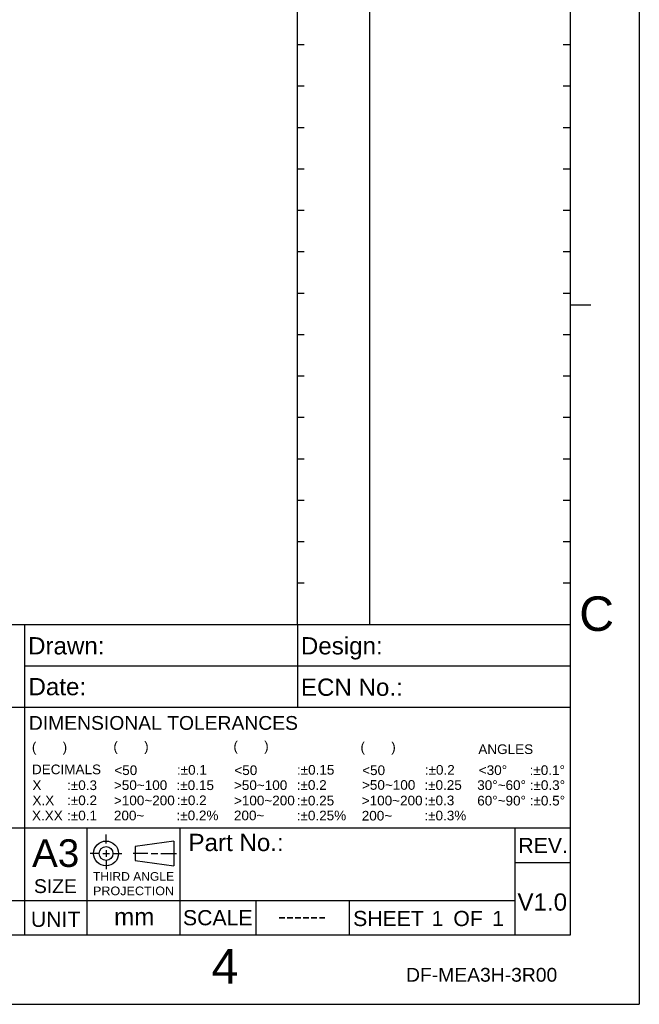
# Model space of a CAD drawing. Extents: x -74 to 556, y -100 to 345.
# Tile 15 of 19: x 422 to 556, y -100 to 114. Entities that reach past the tile are written whole.
import ezdxf
from ezdxf.enums import TextEntityAlignment as Align

# ---------------------------------------------------------------- set-up
doc = ezdxf.new("R2010")
doc.units = 0
doc.header["$LTSCALE"] = 23.1
doc.header["$MEASUREMENT"] = 0
doc.layers.get('0').update_dxf_attribs({"linetype": 'CONTINUOUS'})
doc.layers.add('DIM', color=6, linetype='CONTINUOUS')
doc.layers.add('DRAWING FRAME', color=1, linetype='CONTINUOUS')
doc.styles.add('ARIAL', font='ARIAL.TTF')

msp = doc.modelspace()

# ---------------------------------------------------------------- linework, layer by layer
at = {"layer": 'DRAWING FRAME', "color": 4}
for p in [(556.423283, 345.164474), (556.423283, 345.164474), (-73.576717, -100.335526)]:
    msp.add_line(p, (556.423283, -100.335526), dxfattribs=at)
at = {"layer": 'DRAWING FRAME', "color": 3}
for p, q in [((482.173283, -17.835526), (482.173283, 330.164474)), ((497.923283, -17.835526), (497.923283, 330.164474)), ((541.423283, 330.164474), (541.423283, -85.335526)), ((483.673283, 108.164474), (482.173283, 108.164474)), ((541.423283, 108.164474), (539.923283, 108.164474)), ((483.673283, 99.164474), (482.173283, 99.164474)), ((541.423283, 99.164474), (539.923283, 99.164474)), ((483.673283, 90.164474), (482.173283, 90.164474)), ((541.423283, 90.164474), (539.923283, 90.164474)), ((483.673283, 81.164474), (482.173283, 81.164474)), ((541.423283, 81.164474), (539.923283, 81.164474)), ((483.673283, 72.164474), (482.173283, 72.164474)), ((541.423283, 72.164474), (539.923283, 72.164474)), ((483.673283, 63.164474), (482.173283, 63.164474)), ((541.423283, 63.164474), (539.923283, 63.164474)), ((483.673283, 54.164474), (482.173283, 54.164474)), ((541.423283, 54.164474), (539.923283, 54.164474)), ((541.423283, 51.664474), (545.923283, 51.664474)), ((541.423283, 51.664474), (545.923283, 51.664474)), ((483.673283, 45.164474), (482.173283, 45.164474)), ((541.423283, 45.164474), (539.923283, 45.164474)), ((483.673283, 36.164474), (482.173283, 36.164474)), ((541.423283, 36.164474), (539.923283, 36.164474)), ((483.673283, 27.164474), (482.173283, 27.164474)), ((541.423283, 27.164474), (539.923283, 27.164474)), ((483.673283, 18.164474), (482.173283, 18.164474)), ((541.423283, 18.164474), (539.923283, 18.164474)), ((483.673283, 9.164474), (482.173283, 9.164474)), ((541.423283, 9.164474), (539.923283, 9.164474)), ((483.673283, 0.164474), (482.173283, 0.164474)), ((541.423283, 0.164474), (539.923283, 0.164474)), ((483.673283, -8.835526), (482.173283, -8.835526)), ((541.423283, -8.835526), (539.923283, -8.835526)), ((541.423283, -17.835526), (313.423283, -17.835526)), ((422.923283, -17.835526), (422.923283, -62.085526)), ((482.173283, -17.835526), (482.173283, -35.835526)), ((541.423283, -26.835526), (422.923283, -26.835526)), ((541.423283, -35.835526), (313.423283, -35.835526)), ((541.423283, -62.085526), (313.423283, -62.085526)), ((422.923283, -62.085526), (422.923283, -85.335526)), ((436.423283, -62.085526), (436.423283, -85.335526)), ((456.673283, -62.085526), (456.673283, -85.335526)), ((529.423283, -62.085526), (529.423283, -85.335526)), ((541.423283, -69.585526), (529.423283, -69.585526)), ((529.423283, -77.835526), (313.423283, -77.835526)), ((473.173283, -77.835526), (473.173283, -85.335526)), ((493.423283, -77.835526), (493.423283, -85.335526)), ((541.423283, -85.335526), (-58.576717, -85.335526))]:
    msp.add_line(p, q, dxfattribs=at)
at = {"layer": 'DRAWING FRAME', "color": 1}
for p, q in [((440.612712, -65.389423), (440.612712, -63.409423)), ((455.312712, -64.860311), (446.912712, -66.060311)), ((446.912712, -66.060311), (446.912712, -69.060311)), ((455.312712, -64.860311), (455.312712, -70.260311)), ((439.172712, -67.560311), (437.192712, -67.560311)), ((439.892712, -67.560311), (441.332712, -67.560311)), ((440.612712, -66.840311), (440.612712, -68.280311)), ((442.052712, -67.560311), (444.032712, -67.560311)), ((449.663435, -67.560311), (446.472537, -67.560311)), ((450.383435, -67.560311), (451.823435, -67.560311)), ((452.543435, -67.560311), (455.892777, -67.560311)), ((440.612712, -69.000311), (440.612712, -70.980311)), ((446.912712, -69.060311), (455.312712, -70.260311))]:
    msp.add_line(p, q, dxfattribs=at)
for radius in [2.7, 1.5]:
    msp.add_circle((440.612712, -67.560311), radius, dxfattribs=at)

# ---------------------------------------------------------------- texts
at = {"color": 1, "linetype": 'Continuous', "style": 'ARIAL'}
for s, p in [('(       )', (424.506038, -45.453986)), ('(       )', (442.204815, -45.324132)), ('(       )', (468.274313, -45.263722)), ('(       )', (495.866014, -45.440424)), ('ANGLES  ', (521.467477, -45.948356)), ('DECIMALS', (424.525853, -50.334441)), ('<50', (442.413749, -50.516366)), (':%%p0.1', (456.009371, -50.450334)), ('<50', (468.483245, -50.516786)), (':%%p0.15', (482.069599, -50.432017)), ('<50', (496.238143, -50.524221)), (':%%p0.2', (509.838373, -50.439044)), ('<30%%d      :%%p0.1%%d', (521.566372, -50.496457)), ('X', (424.622112, -53.762119)), (':%%p0.3', (432.151462, -53.778009)), ('>50~100', (442.320888, -53.756361)), (':%%p0.15', (455.916511, -53.774985)), ('>50~100', (468.390384, -53.762311)), (':%%p0.2', (482.028657, -53.729442)), ('>50~100', (496.197203, -53.717846)), (':%%p0.25', (509.745512, -53.73647)), ('30%%d~60%%d :%%p0.3%%d', (521.227472, -53.750436)), ('X.X', (424.622112, -57.06576)), (':%%p0.2', (432.151462, -57.05986)), ('>100~200', (442.320888, -57.081418)), (':%%p0.2', (455.958854, -57.055807)), ('>100~200', (468.390384, -57.100563)), (':%%p0.25', (482.028657, -57.119594)), ('>100~200', (496.145284, -57.107999)), (':%%p0.3', (509.745512, -57.074722)), ('60%%d~90%%d :%%p0.5%%d', (521.227472, -57.128995)), ('X.XX', (424.527553, -60.3789)), (':%%p0.1', (432.151462, -60.356493)), ('200~', (442.320888, -60.358396)), (':%%p0.2%', (455.916511, -60.333738)), ('200~', (468.390384, -60.341696)), (':%%p0.25%', (482.028657, -60.360728)), ('200~', (496.145284, -60.401033)), (':%%p0.3%', (509.745512, -60.367756))]:
    msp.add_text(s, height=2.1, dxfattribs=at).set_placement(p)
at = {"layer": 'DIM', "style": 'ARIAL'}
for s, height, p in [('V1.0', 3.75, (529.96877, -79.98348)), ('mm', 3.75, (442.366076, -83.164212)), ('mm', 3.75, (442.366076, -83.164212)), ('1', 3.3, (511.310893, -83.337275)), ('1', 3.3, (511.310893, -83.337275)), ('1', 3.3, (524.471356, -83.337275)), ('1', 3.3, (524.471356, -83.337275)), ('------', 3.75, (477.94467, -82.993203)), ('------', 3.75, (477.94467, -82.993203))]:
    msp.add_text(s, height=height, dxfattribs=at).set_placement(p)
at = {"layer": 'DRAWING FRAME', "color": 1, "style": 'ARIAL'}
for s, p in [('C', (547.160718, -15.442511)), ('4', (466.432259, -92.078582))]:
    msp.add_text(s, height=7.5, dxfattribs=at).set_placement(p, align=Align.MIDDLE)
for s, height, p in [('Drawn:', 3.75, (423.680418, -24.300492)), ('Design:', 3.75, (482.930418, -24.300492)), ('Date:', 3.75, (423.767702, -33.177575)), ('ECN No.:', 3.75, (482.930418, -33.300492)), ('DIMENSIONAL TOLERANCES', 3, (423.850743, -40.688918)), ('Part No.:', 3.75, (458.520301, -67.038982)), ('REV.', 3.3, (530.163907, -67.475896)), ('A3', 6, (424.545335, -70.477898)), ('SIZE', 3, (424.957003, -76.157553)), ('UNIT', 3.3, (424.287325, -83.509636)), ('SCALE', 3.3, (457.320826, -83.165914)), ('SHEET     OF', 3.3, (494.267017, -83.337275))]:
    msp.add_text(s, height=height, dxfattribs=at).set_placement(p)
at = {"layer": 'DRAWING FRAME', "color": 1, "linetype": 'ByBlock', "style": 'ARIAL'}
for s, width, p, p2 in [('THIRD ANGLE', 1.000794, (437.771547, -73.482381), (455.395942, -73.482381)), ('PROJECTION', 1.044018, (437.771547, -76.620354), (455.396022, -76.620354))]:
    msp.add_text(s, height=1.875, dxfattribs=dict(at, width=width)).set_placement(p, p2, align=Align.FIT)
at = {"layer": 'DRAWING FRAME', "style": 'ARIAL'}
msp.add_text('DF-MEA3H-3R00', height=3, dxfattribs=at).set_placement((505.773264, -95.422103))

doc.saveas('drawing.dxf')
